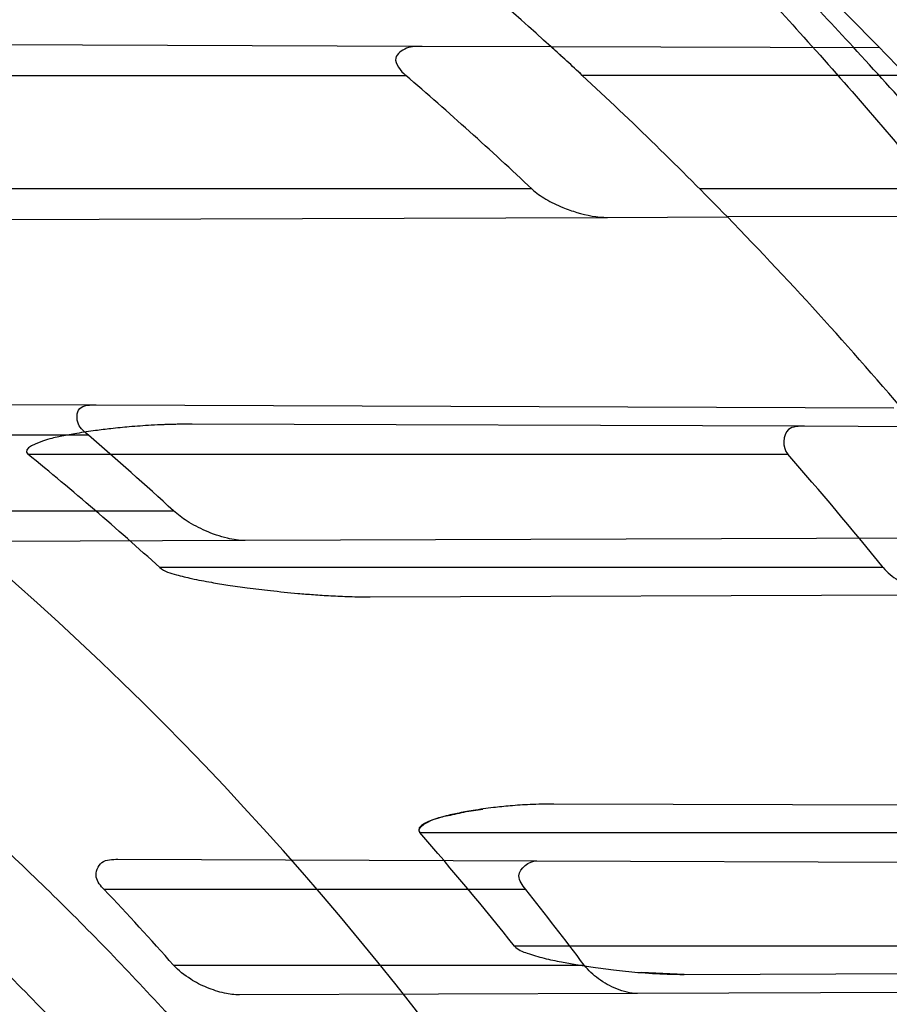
# Model space of a CAD drawing. Header units: millimetres. Extents: x 0 to 297, y 0 to 210.
# Tile 110 of 256: x 145.0558 to 145.1362, y 93.3805 to 93.4716. Entities that reach past the tile are written whole.
import ezdxf

# ---------------------------------------------------------------- set-up
doc = ezdxf.new("R2010")
doc.units = ezdxf.units.MM
doc.header["$LTSCALE"] = 16.335
doc.layers.get('0').update_dxf_attribs({"linetype": 'CONTINUOUS'})
for name, color, linetype in [('01_GLOBAL', 7, 'CONTINUOUS'), ('INTFCLR_1', 7, 'CONTINUOUS'), ('INTFCLR_144815', 7, 'CONTINUOUS')]:
    doc.layers.add(name, color=color, linetype=linetype)

msp = doc.modelspace()

# ---------------------------------------------------------------- linework, layer by layer
at = {"color": 7, "linetype": 'Continuous'}
msp.add_circle((145.8748034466, 92.1344639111), 2.66, dxfattribs=at)
at = {"color": 9, "linetype": 'Continuous'}
msp.add_arc((145.8748034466, 92.1344639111), 2.6259090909, 92.9674534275, 177.0325465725, dxfattribs=at)
at = {"layer": '01_GLOBAL', "color": 7, "linetype": 'Continuous'}
msp.add_circle((145.8748034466, 92.1344639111), 2.695, dxfattribs=at)
at = {"layer": 'INTFCLR_1', "color": 9, "linetype": 'Continuous'}
for p, q in [((145.0929750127, 93.4690950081), (145.0244979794, 93.469334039)), ((145.1353019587, 93.46894725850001), (145.1049143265, 93.4690533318)), ((145.0023517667, 93.46640961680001), (145.0914762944, 93.46640961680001)), ((145.137767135, 93.46640961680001), (145.1077972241, 93.46640961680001)), ((145.1031426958, 93.4559096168), (145.02152254, 93.4559096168)), ((145.14750555, 93.4559096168), (145.1186647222, 93.4559096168)), ((145.0486291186, 93.4530694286), (145.1101310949, 93.4532841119)), ((145.1497089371, 93.4534222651), (145.1212081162, 93.45332277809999)), ((145.0141342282, 93.43612021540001), (145.0628359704, 93.43595021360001)), ((145.1283527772, 93.4339715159), (145.0717130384, 93.4341692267)), ((145.0621269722, 93.4331596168), (145.0131419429, 93.4331596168)), ((145.0565197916, 93.4314096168), (145.1267828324, 93.4314096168)), ((145.0233985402, 93.4261596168), (145.0699976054, 93.4261596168)), ((145.0766160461, 93.4234171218), (145.0322911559, 93.4232623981)), ((145.1356249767, 93.4209096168), (145.0687327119, 93.4209096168)), ((145.0881950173, 93.4182075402), (145.1412333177, 93.4183926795)), ((145.1554262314, 93.39887701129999), (145.105160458, 93.3990524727)), ((145.0927722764, 93.3964096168), (145.1537636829, 93.3964096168)), ((145.0648644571, 93.3939431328), (145.1035865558, 93.3938079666)), ((145.1025676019, 93.3911596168), (145.0635891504, 93.3911596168)), ((145.1605891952, 93.3859096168), (145.1015347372, 93.3859096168)), ((145.0700057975, 93.3841596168), (145.1079751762, 93.3841596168)), ((145.1172084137, 93.38330881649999), (145.1652844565, 93.3834766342)), ((145.1129097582, 93.38154381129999), (145.0760940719, 93.3814152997))]:
    msp.add_line(p, q, dxfattribs=at)
at = {"layer": 'INTFCLR_1', "color": 6, "linetype": 'Continuous'}
for p, q in [((145.1049143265, 93.4690533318), (145.0929750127, 93.4690950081)), ((145.1101310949, 93.4532841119), (145.1212081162, 93.45332277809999)), ((145.0628359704, 93.43595021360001), (145.1365994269, 93.4356927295)), ((145.1387734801, 93.4339351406), (145.1283527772, 93.4339715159)), ((145.1464587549, 93.4236609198), (145.0766160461, 93.4234171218)), ((145.1035865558, 93.3938079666), (145.1676880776, 93.3935842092)), ((145.1748589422, 93.3817600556), (145.1129097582, 93.38154381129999))]:
    msp.add_line(p, q, dxfattribs=at)
at = {"layer": 'INTFCLR_1', "color": 7, "linetype": 'Continuous'}
for p, q in [((145.1068533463, 93.46728145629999), (145.1077972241, 93.46640961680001)), ((145.1172084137, 93.38330881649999), (145.1132572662, 93.38347066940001))]:
    msp.add_line(p, q, dxfattribs=at)
at = {"layer": 'INTFCLR_1', "color": 6, "linetype": 'Continuous'}
for centre, radius, start, end in [((144.8596077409, 93.1986596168), 0.4224162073, 270, 90.00000002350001), ((144.8596077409, 93.1986596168), 0.4014439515, 270, 90.00000002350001), ((144.8596077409, 93.1986596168), 0.3860864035, 41.2891321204, 44.43264804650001), ((144.8571943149, 93.1943642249), 0.3590216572, 46.7603402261, 49.2653936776), ((144.8596077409, 93.1986596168), 0.3650864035, 44.23014287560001, 47.17118210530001), ((144.8601559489, 93.1981434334), 0.3098788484, 47.37685882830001, 49.3245008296), ((144.8690106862, 93.2009587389), 0.2970980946, 47.75960510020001, 50.86606315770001), ((144.8483371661, 93.1879582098), 0.3698657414, 39.0373592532, 41.1639436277), ((144.8678047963, 93.1997635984), 0.2987976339, 38.53434000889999, 41.15698718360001), ((144.8600518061, 93.1981433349), 0.2805044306, 41.5404913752, 43.4802280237), ((144.8599590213, 93.1981532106), 0.3100167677, 36.869053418, 38.5038802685)]:
    msp.add_arc(centre, radius, start, end, dxfattribs=at)
at = {"layer": 'INTFCLR_1', "color": 9, "linetype": 'Continuous'}
for radius, start, end in [(0.2950858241, 22.4933176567, 89.9999999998), (0.3650864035, 47.7850563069, 52.4700577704), (0.3860864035, 44.43264804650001, 48.60750313), (0.3650864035, 40.1235459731, 44.23014287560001)]:
    msp.add_arc((144.8596077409, 93.1986596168), radius, start, end, dxfattribs=at)
at = {"layer": 'INTFCLR_1', "color": 7, "linetype": 'Continuous'}
for centre, radius, start, end in [((144.9786349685, 93.32936331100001), 0.1883076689, 47.467026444, 47.88651354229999), ((144.8596077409, 93.1986596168), 0.3650864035, 47.17118210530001, 47.7850563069), ((145.071564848, 93.3707269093), 0.0634424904, 89.86616708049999, 93.49403064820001)]:
    msp.add_arc(centre, radius, start, end, dxfattribs=at)
at = {"layer": 'INTFCLR_1', "color": 9, "linetype": 'Continuous'}
for points, knots in [([(145.235167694, 93.06803805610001), (145.2359987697, 93.0702994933), (145.2376274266, 93.07486591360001), (145.2407305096, 93.0841265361), (145.2457654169, 93.10074899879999), (145.2504341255, 93.12025903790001), (145.2535169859, 93.1376959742), (145.2548129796, 93.1465996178), (145.2554818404, 93.15174935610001), (145.2570256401, 93.1646779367), (145.2586297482, 93.1867687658), (145.2583725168, 93.2128320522), (145.2571603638, 93.229722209), (145.2563978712, 93.2375211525), (145.2558364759, 93.24270819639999), (145.2541019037, 93.2567080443), (145.2501634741, 93.279125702), (145.2444881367, 93.3010123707), (145.2404287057, 93.31400265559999), (145.2389019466, 93.3186491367), (145.2365792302, 93.32549362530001), (145.2313391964, 93.3398030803), (145.2222901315, 93.3608048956), (145.211984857, 93.38064637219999), (145.2048007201, 93.3928589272), (145.2014430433, 93.39829523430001), (145.1992124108, 93.401838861), (145.1931796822, 93.4111586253), (145.1830706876, 93.4254621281), (145.1690288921, 93.44287479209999), (145.1571354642, 93.4559268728), (145.1488272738, 93.46426968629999), (145.1442335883, 93.4686868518), (145.1378598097, 93.47464399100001), (145.1289384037, 93.4824441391), (145.1192814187, 93.4900126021), (145.1131582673, 93.4943666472), (145.1101748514, 93.49636902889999), (145.1077179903, 93.4979464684), (145.1055301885, 93.4992630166), (145.1036031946, 93.50027403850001), (145.1025200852, 93.5007770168), (145.1016575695, 93.50108464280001), (145.1010609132, 93.5012239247), (145.1005598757, 93.50114822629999), (145.1004622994, 93.50067669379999), (145.1007027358, 93.5001554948), (145.1011202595, 93.49943321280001), (145.1017948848, 93.49852402), (145.1026939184, 93.4974154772), (145.1038249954, 93.4961153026), (145.1051758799, 93.49462279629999), (145.106740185, 93.4929397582), (145.1092045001, 93.4903307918), (145.1127127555, 93.4866635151), (145.1192604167, 93.47979277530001), (145.126411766, 93.4720844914), (145.1329263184, 93.4647171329), (145.1369531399, 93.4600323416), (145.143428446, 93.4523417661), (145.1533417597, 93.43987882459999), (145.1663378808, 93.4217466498), (145.175744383, 93.40694421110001), (145.1819029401, 93.3964078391), (145.1860815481, 93.3889972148), (145.1932904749, 93.3754706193), (145.2029180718, 93.35504416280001), (145.209559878, 93.3380139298), (145.212649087, 93.3291841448)], [0, 0, 0, 0, 0.0103790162, 0.0208837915, 0.0420711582, 0.08518389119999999, 0.1071959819, 0.1183353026, 0.1239410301, 0.1295663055, 0.1744258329, 0.2192337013, 0.2417180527, 0.2473539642, 0.2529903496, 0.2641931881, 0.3081223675, 0.3509244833, 0.3614867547, 0.3667496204, 0.3719934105, 0.3926231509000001, 0.4323812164, 0.470412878, 0.488854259, 0.4934078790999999, 0.4979383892, 0.5068921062, 0.5412323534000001, 0.5733304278, 0.6031976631, 0.6172528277, 0.6240454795, 0.630650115, 0.6548352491, 0.6750685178, 0.6834752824, 0.6871962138, 0.6905460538, 0.6960524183, 0.6981915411, 0.6999110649, 0.7012078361, 0.7020914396, 0.7026255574, 0.7031007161, 0.7038824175, 0.7050749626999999, 0.7066970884, 0.7087489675, 0.7112252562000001, 0.7141187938, 0.7174211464, 0.7211233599, 0.729578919, 0.7392839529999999, 0.762009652, 0.7748693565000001, 0.7816473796, 0.7886214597, 0.8181786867, 0.8502212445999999, 0.8846823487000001, 0.8936821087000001, 0.9027944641, 0.9213301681, 0.9597016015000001, 1, 1, 1, 1]), ([(145.2192099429, 93.32858819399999), (145.2160588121, 93.3373812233), (145.2092828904, 93.35434068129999), (145.1994698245, 93.37466267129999), (145.1921239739, 93.3881167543), (145.1878648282, 93.39548955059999), (145.1815839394, 93.4059779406), (145.1719904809, 93.4207110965), (145.1587431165, 93.4387464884), (145.14864185, 93.45113620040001), (145.1420434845, 93.4587809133), (145.1379380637, 93.4634397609), (145.1312965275, 93.4707650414), (145.124001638, 93.478432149), (145.1173362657, 93.4852461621), (145.1137384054, 93.4889126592), (145.111259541, 93.4914615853), (145.109155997, 93.4936789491), (145.1075467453, 93.4953553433), (145.1039795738, 93.4996598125), (145.1053256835, 93.4996596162)], [0, 0, 0, 0, 0.1351411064, 0.2639657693, 0.3262515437, 0.3568857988, 0.3871506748, 0.5031238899, 0.6110823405, 0.7107727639, 0.7343091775, 0.7571888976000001, 0.8006105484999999, 0.8773801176, 0.9101731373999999, 0.9387430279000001, 0.9512497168, 0.9624026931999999, 0.9805243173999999, 1, 1, 1, 1]), ([(145.1053256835, 93.4996596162), (145.1058354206, 93.4996595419), (145.1084302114, 93.49863302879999), (145.1114097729, 93.4968905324), (145.114679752, 93.49483322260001), (145.1177098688, 93.4928362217), (145.1239326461, 93.4884975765), (145.1337472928, 93.4809600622), (145.1428234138, 93.4731893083), (145.1493077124, 93.4672553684), (145.1539781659, 93.46285851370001), (145.1624222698, 93.4545580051), (145.1745124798, 93.4415729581), (145.1887911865, 93.4242473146), (145.1990766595, 93.4100090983), (145.2052148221, 93.400731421), (145.2074832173, 93.39720574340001), (145.2108964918, 93.3917990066), (145.2181971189, 93.3796576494), (145.2286731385, 93.3599279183), (145.2378781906, 93.33903206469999), (145.2432089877, 93.32479281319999), (145.2455710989, 93.31798419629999), (145.247123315, 93.31336339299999), (145.2512489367, 93.30044977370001), (145.2570185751, 93.2786891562), (145.2610247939, 93.2563880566), (145.262788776, 93.2424626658), (145.2633595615, 93.2373043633), (145.2641347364, 93.22954935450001), (145.2653671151, 93.21275432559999), (145.2656287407, 93.1868333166), (145.2639975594, 93.16486546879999), (145.2624282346, 93.15201095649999), (145.2617481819, 93.1468896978), (145.2604303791, 93.1380345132), (145.2572949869, 93.120689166), (145.2525471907, 93.10128539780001), (145.2474296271, 93.08475977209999), (145.2442749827, 93.0755508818), (145.2426192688, 93.07100993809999), (145.2417743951, 93.0687611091)], [0, 0, 0, 0, 0.0031306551, 0.0166311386, 0.0214593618, 0.0268204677, 0.03892666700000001, 0.0680356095, 0.1027865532, 0.1122690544, 0.1220182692, 0.1421808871, 0.1849821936, 0.2309157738, 0.2799873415, 0.2927705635, 0.2992370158, 0.3057352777, 0.3320402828, 0.3862318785, 0.4428084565, 0.4721382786, 0.4795908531, 0.487069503, 0.5020757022, 0.562848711, 0.6251729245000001, 0.641061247, 0.6490543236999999, 0.6570463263, 0.6889269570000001, 0.7524525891, 0.8160592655, 0.8240370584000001, 0.8319876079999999, 0.8477879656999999, 0.8790177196, 0.9402188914, 0.9703170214, 0.9852457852, 1, 1, 1, 1])]:
    msp.add_open_spline(points, degree=3, knots=knots, dxfattribs=at)
at = {"layer": 'INTFCLR_1', "color": 6, "linetype": 'Continuous'}
for points, knots in [([(145.1350652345, 93.4996596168), (145.1342109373, 93.4996596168), (145.1357546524, 93.496718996), (145.1370803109, 93.4950968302), (145.1392467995, 93.49225027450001), (145.1419201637, 93.4890306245), (145.145337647, 93.4849215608), (145.149332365, 93.4801497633), (145.1536170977, 93.4749597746), (145.1578478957, 93.4697443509), (145.1617862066, 93.46477665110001), (145.1654017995, 93.46011427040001), (145.1686896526, 93.45577766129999), (145.1716611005, 93.4517737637), (145.1743369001, 93.4480934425), (145.176743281, 93.4447208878), (145.1789048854, 93.4416366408), (145.1808385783, 93.4388324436), (145.1825660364, 93.4362898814), (145.1841084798, 93.43398792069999), (145.185490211, 93.43189981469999), (145.1867189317, 93.4300221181), (145.1878098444, 93.42833769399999), (145.1887779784, 93.42682907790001), (145.1896459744, 93.4254651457), (145.1906214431, 93.4239206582), (145.191753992, 93.4221107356), (145.1928766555, 93.42029359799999), (145.1938510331, 93.4187005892), (145.1946912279, 93.4173162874), (145.1956155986, 93.415780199), (145.1966371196, 93.4140663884), (145.1977643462, 93.41215452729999), (145.1990081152, 93.4100186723), (145.2003754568, 93.4076384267), (145.201880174, 93.4049787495), (145.2035347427, 93.4020034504), (145.2053542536, 93.39866660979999), (145.2073580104, 93.3949100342), (145.2095596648, 93.3906775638), (145.2119715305, 93.3859042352), (145.214608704, 93.3805105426), (145.2174929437, 93.37438539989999), (145.220642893, 93.36739491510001), (145.2240752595, 93.35936816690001), (145.227802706, 93.35009965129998), (145.2318351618, 93.3392957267), (145.2361179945, 93.3267082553), (145.2403681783, 93.3126841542), (145.2442872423, 93.297814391), (145.2476657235, 93.2827730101), (145.2504753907, 93.2676905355), (145.2527156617, 93.25262667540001), (145.2543982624, 93.2375790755), (145.2555287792, 93.22258324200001), (145.256117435, 93.20762456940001), (145.2561708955, 93.1927266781), (145.2556951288, 93.17787585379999), (145.2546936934, 93.16307401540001), (145.2531693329, 93.1483330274), (145.2511191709, 93.1336232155), (145.2485428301, 93.1189642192), (145.2454275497, 93.1043242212), (145.2417708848, 93.0897217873), (145.2376203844, 93.07535951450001), (145.2332204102, 93.06193527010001), (145.2288852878, 93.0500177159), (145.2248596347, 93.0398394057), (145.2211587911, 93.03109336), (145.2177663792, 93.0235207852), (145.2146668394, 93.01692434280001), (145.2118379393, 93.01114230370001), (145.2092594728, 93.0060543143), (145.2069119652, 93.0015625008), (145.2047820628, 92.99759337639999), (145.2028538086, 92.9940827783), (145.2011073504, 92.9909675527), (145.1995253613, 92.98819559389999), (145.1980916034, 92.985722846), (145.1967959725, 92.9835200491), (145.1956290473, 92.9815607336), (145.1945782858, 92.97981554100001), (145.1936278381, 92.9782521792), (145.1927650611, 92.97684539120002), (145.1919665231, 92.9755535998), (145.1911689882, 92.97427311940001), (145.1903111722, 92.9729060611), (145.1893416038, 92.97137374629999), (145.1882509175, 92.9696663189), (145.1870226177, 92.9677633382), (145.1856376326, 92.96564257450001), (145.1840803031, 92.96328767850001), (145.1823329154, 92.9606826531), (145.1803729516, 92.95780619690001), (145.1781781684, 92.9546380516), (145.1757236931, 92.9511600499), (145.1729902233, 92.94736262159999), (145.1699514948, 92.94322961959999), (145.1665806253, 92.9387466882), (145.1628687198, 92.93392583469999), (145.1588145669, 92.9287817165), (145.1544498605, 92.9233761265), (145.149996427, 92.9179675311), (145.1458273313, 92.912982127), (145.1422457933, 92.9086810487), (145.1394492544, 92.9053205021), (145.1371773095, 92.9023512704), (145.1358081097, 92.9006787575), (145.134193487, 92.8976596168), (145.1350652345, 92.8976596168)], [0, 0, 0, 0, 0.0038604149, 0.007501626, 0.0124785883, 0.0188917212, 0.0268498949, 0.0364677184, 0.0470694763, 0.05724446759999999, 0.0668187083, 0.0757144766, 0.08390537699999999, 0.0914099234, 0.09824517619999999, 0.1044667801, 0.1101313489, 0.1152642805, 0.1198589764, 0.1240215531, 0.1277856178, 0.1311734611, 0.1341617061, 0.1368541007, 0.1392736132, 0.1414672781, 0.1451087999, 0.148921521, 0.1511192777, 0.1535471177, 0.1562389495, 0.1592204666, 0.1625628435, 0.1662680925, 0.1703891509, 0.1749670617, 0.1800766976, 0.185772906, 0.1921414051, 0.1993155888, 0.2073311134, 0.2163077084, 0.2264451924, 0.2379233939, 0.2509534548, 0.2658909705, 0.2830621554, 0.3030578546, 0.3259639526, 0.3492662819, 0.3725305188, 0.395610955, 0.4185782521, 0.4413347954, 0.4640172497, 0.4865192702, 0.5089682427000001, 0.5313242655, 0.5536477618, 0.5759939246, 0.5982772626, 0.6207472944, 0.6432362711, 0.6658996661, 0.6887559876, 0.7107777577, 0.7297237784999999, 0.7460531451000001, 0.7602331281, 0.7726347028, 0.7835467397, 0.7931663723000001, 0.8017211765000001, 0.8093215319, 0.8160683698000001, 0.8220757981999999, 0.8274205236, 0.83220661, 0.8364980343, 0.8403367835, 0.8437547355, 0.8468031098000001, 0.8495420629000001, 0.8520223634, 0.8542604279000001, 0.8564046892, 0.8588391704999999, 0.8615533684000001, 0.8645986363, 0.8679945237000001, 0.8717882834, 0.8760445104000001, 0.8807522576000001, 0.8859628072, 0.8917731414, 0.8981681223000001, 0.9051985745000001, 0.9129160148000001, 0.9213486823, 0.930543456, 0.9404096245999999, 0.9509435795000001, 0.9619432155, 0.9720502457, 0.9803711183, 0.9870628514, 0.9922716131, 0.9960607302, 1, 1, 1, 1]), ([(145.1350652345, 92.8976596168), (145.1360387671, 92.8976596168), (145.1377271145, 92.8987973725), (145.1403228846, 92.9003600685), (145.1432989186, 92.90252257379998), (145.1469787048, 92.9053401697), (145.1513602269, 92.908937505), (145.156189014, 92.9131306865), (145.1610884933, 92.9176135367), (145.16571304, 92.9220446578), (145.1699506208, 92.9262668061), (145.1738079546, 92.93025140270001), (145.1773032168, 92.9339784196), (145.1804624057, 92.93744342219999), (145.1833068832, 92.9406452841), (145.1858602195, 92.9435862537), (145.1881553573, 92.9462860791), (145.1902110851, 92.9487505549), (145.1920499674, 92.95099242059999), (145.1936917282, 92.95302517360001), (145.195161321, 92.95487020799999), (145.1964960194, 92.95656687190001), (145.197810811, 92.9582571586), (145.1992115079, 92.9600798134), (145.2006985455, 92.9620412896), (145.2021699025, 92.9640097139), (145.203615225, 92.9659689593), (145.2051191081, 92.96803560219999), (145.2067839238, 92.9703578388), (145.2086446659, 92.97299707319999), (145.2107239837, 92.976003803), (145.2130437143, 92.9794328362), (145.2156231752, 92.9833409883), (145.2184823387, 92.9877982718), (145.2216518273, 92.99290263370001), (145.2251614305, 92.9987667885), (145.229038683, 93.00552838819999), (145.2333125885, 93.0133695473), (145.2380078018, 93.0225036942), (145.2431555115, 93.03325044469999), (145.2486552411, 93.04576276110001), (145.2541538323, 93.05964751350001), (145.2592951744, 93.0742866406), (145.2638614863, 93.0891255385), (145.2678132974, 93.10401926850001), (145.2711637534, 93.1189518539), (145.2739112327, 93.1338443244), (145.2760779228, 93.14873712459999), (145.2776685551, 93.1635668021), (145.2786982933, 93.17835697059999), (145.2791763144, 93.1930929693), (145.2791102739, 93.20777733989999), (145.2785051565, 93.2224188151), (145.2773642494, 93.2370081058), (145.2756872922, 93.2515514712), (145.2734729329, 93.2660467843), (145.2707211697, 93.28047186), (145.2674209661, 93.2948590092), (145.2635667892, 93.3091902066), (145.259139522, 93.3234820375), (145.254151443, 93.33766185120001), (145.2488018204, 93.351194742), (145.2434345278, 93.3634522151), (145.238408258, 93.3740016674), (145.2338248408, 93.38297495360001), (145.2296571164, 93.3906774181), (145.2258775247, 93.3973229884), (145.2224553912, 93.4030908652), (145.2193628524, 93.40811759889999), (145.216567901, 93.41251817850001), (145.2140471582, 93.4163762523), (145.2117761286, 93.4197682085), (145.209737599, 93.422748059), (145.2079066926, 93.42537326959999), (145.20627007, 93.4276809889), (145.2048016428, 93.4297213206), (145.203482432, 93.43153041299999), (145.202221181, 93.4332394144), (145.2009100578, 93.4349957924), (145.1994654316, 93.43690657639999), (145.1979774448, 93.438847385), (145.1964846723, 93.44076776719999), (145.1949729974, 93.4426876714), (145.1933137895, 93.4447656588), (145.1914604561, 93.4470505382), (145.1893845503, 93.4495659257), (145.1870661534, 93.45232249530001), (145.1844777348, 93.45533473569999), (145.1815962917, 93.45861035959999), (145.1783918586, 93.4621590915), (145.174841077, 93.46597939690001), (145.1709238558, 93.47006182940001), (145.1666153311, 93.47439075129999), (145.1619164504, 93.47892812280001), (145.1569054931, 93.4835493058), (145.1519289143, 93.48790146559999), (145.1473729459, 93.4916672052), (145.1435388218, 93.4946187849), (145.1404516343, 93.4968744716), (145.1377826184, 93.49848721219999), (145.1360568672, 93.4996596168), (145.1350652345, 93.4996596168)], [0, 0, 0, 0, 0.0042187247, 0.0081401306, 0.0133978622, 0.0200459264, 0.0282638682, 0.0379443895, 0.0477615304, 0.05703690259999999, 0.0656973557, 0.0736821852, 0.0810680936, 0.0878383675, 0.0940009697, 0.0996271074, 0.1047154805, 0.1093563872, 0.1135342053, 0.1172803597, 0.1206792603, 0.1237557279, 0.1266349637, 0.1299589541, 0.1337168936, 0.1373013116, 0.1406085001, 0.1442672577, 0.148377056, 0.1529904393, 0.1582606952, 0.164218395, 0.1709303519, 0.1785521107, 0.1871652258, 0.1969659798, 0.2081658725, 0.2209392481, 0.2356613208, 0.2526660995, 0.2725685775, 0.2948769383, 0.3173640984, 0.3397873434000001, 0.3621386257, 0.3841211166, 0.4060891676, 0.4277469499, 0.4493218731, 0.470705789, 0.4919793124, 0.5131981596, 0.5343255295, 0.5554668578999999, 0.5765984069, 0.5977513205, 0.6189954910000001, 0.6402209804, 0.6617015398, 0.6832900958, 0.7050415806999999, 0.7268239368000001, 0.7463339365, 0.7630160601, 0.7774553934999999, 0.7899931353, 0.8009638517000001, 0.8105830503, 0.8190545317, 0.8265380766, 0.8331730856, 0.8390248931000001, 0.8442268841, 0.8488182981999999, 0.8528943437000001, 0.8564866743, 0.8597116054, 0.8625968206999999, 0.8656908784, 0.8692094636, 0.8729771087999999, 0.8762884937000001, 0.879749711, 0.8835661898, 0.8878115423, 0.8924986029, 0.8976989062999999, 0.9034198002, 0.9097088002, 0.9166034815, 0.9241390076, 0.9323094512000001, 0.9411199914, 0.9506041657, 0.9606137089, 0.9706541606, 0.9792553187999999, 0.9862062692, 0.9916647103, 0.9957028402, 1, 1, 1, 1]), ([(145.0929750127, 93.4690950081), (145.0924945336, 93.4690966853), (145.0915893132, 93.4691007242), (145.0900066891, 93.4679447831), (145.0910086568, 93.46681206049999), (145.0914762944, 93.46640961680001)], [0, 0, 0, 0, 0.3109917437, 0.6006697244, 1, 1, 1, 1]), ([(144.8596077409, 93.4670714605), (144.8622420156, 93.4671836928), (144.8675141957, 93.46733050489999), (144.8754252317, 93.46731752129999), (144.8833324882, 93.4670713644), (144.891229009, 93.4665922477), (144.8991079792, 93.46588058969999), (144.9069625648, 93.46493700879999), (144.9147859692, 93.46376232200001), (144.9225714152, 93.4623575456), (144.9303121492, 93.4607238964), (144.9380014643, 93.45886278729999), (144.9456326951, 93.45677582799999), (144.9531992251, 93.4544648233), (144.960694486, 93.45193177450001), (144.9681119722, 93.4491788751), (144.9754452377, 93.4462085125), (144.9826879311, 93.4430232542), (144.9898338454, 93.4396258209), (144.9968766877, 93.4360191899), (145.0038104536, 93.4322064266), (145.0106289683, 93.4281909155), (145.0173264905, 93.423976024), (145.0238969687, 93.4195655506), (145.0303348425, 93.41496322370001), (145.0366343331, 93.4101731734), (145.0427901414, 93.40519942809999), (145.0487967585, 93.4000464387), (145.0546491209, 93.39471854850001), (145.0603420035, 93.3892205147), (145.0658705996, 93.3835569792), (145.0712299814, 93.3777329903), (145.0764156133, 93.37175347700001), (145.0814228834, 93.36562375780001), (145.0862475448, 93.35934903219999), (145.0908853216, 93.35293486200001), (145.0953322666, 93.346386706), (145.0995844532, 93.3397103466), (145.1036382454, 93.3329114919), (145.1074900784, 93.3259961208), (145.1111366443, 93.3189701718), (145.1145747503, 93.3118397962), (145.1178014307, 93.3046111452), (145.1208138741, 93.2972905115), (145.1236094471, 93.28988431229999), (145.1253270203, 93.2848939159), (145.1261488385, 93.2823867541)], [0, 0, 0, 0, 0.0227205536, 0.0454410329, 0.06816134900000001, 0.09088163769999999, 0.1136018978, 0.1363221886, 0.1590426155, 0.1817632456, 0.2044840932, 0.2272051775, 0.2499266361, 0.2726484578, 0.2953706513, 0.3180932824, 0.3408163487, 0.363539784, 0.3862638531, 0.4089891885, 0.4317141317, 0.4544408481, 0.4771673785, 0.4998953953, 0.5226228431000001, 0.5453516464, 0.5680799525, 0.5908095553, 0.6135387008, 0.6362690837, 0.6589990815, 0.6817302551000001, 0.7044610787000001, 0.7271930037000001, 0.7499246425, 0.7726572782, 0.7953897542, 0.8181230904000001, 0.8408563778, 0.8635903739, 0.8863244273, 0.90905904, 0.9317938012, 0.9545290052, 0.9772643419, 1, 1, 1, 1]), ([(144.8596077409, 93.4594718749), (144.8648083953, 93.45968527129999), (144.8752252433, 93.45979995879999), (144.8908287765, 93.4590381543), (144.9063869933, 93.4573392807), (144.9218926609, 93.4546969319), (144.9372546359, 93.45111106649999), (144.9521403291, 93.4466709), (144.9666984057, 93.4413765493), (144.9809232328, 93.4352328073), (144.9949848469, 93.4281244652), (145.0085894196, 93.42018143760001), (145.0216818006, 93.4114375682), (145.034218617, 93.40192489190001), (145.0461538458, 93.39167876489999), (145.0574487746, 93.3807340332), (145.0680597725, 93.369134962), (145.0779508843, 93.35692131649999), (145.0870808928, 93.3441474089), (145.0954235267, 93.33085459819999), (145.1029524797, 93.3170856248), (145.1096391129, 93.30289326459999), (145.1154570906, 93.2883377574), (145.1203896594, 93.27346669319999), (145.124422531, 93.2583259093), (145.1275415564, 93.2429674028), (145.129734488, 93.22744956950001), (145.1309929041, 93.21183512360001), (145.1313133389, 93.1961894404), (145.130697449, 93.18056779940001), (145.1291501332, 93.1650216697), (145.1266772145, 93.1495974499), (145.1232874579, 93.13434855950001), (145.1189925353, 93.11932860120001), (145.1138089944, 93.10459553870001), (145.1077578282, 93.0902072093), (145.1008640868, 93.0762171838), (145.0931513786, 93.06266866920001), (145.0846508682, 93.04961437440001), (145.0753942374, 93.0370995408), (145.0654166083, 93.0251668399), (145.0547444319, 93.013847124), (145.0434240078, 93.0031902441), (145.0314894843, 92.99322592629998), (145.0189896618, 92.9839937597), (145.005966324, 92.9755249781), (144.9924717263, 92.9678509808), (144.9785675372, 92.9610032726), (144.9645877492, 92.9551216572), (144.9509740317, 92.9502943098), (144.9383319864, 92.9465581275), (144.9268866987, 92.9437648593), (144.9166921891, 92.94172768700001), (144.9070094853, 92.9401669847), (144.897001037, 92.9389281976), (144.8858733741, 92.9380049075), (144.8732656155, 92.93753045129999), (144.8643587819, 92.9376524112), (144.8596077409, 92.93784735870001)], [0, 0, 0, 0, 0.0185657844, 0.0371317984, 0.05569073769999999, 0.0743563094, 0.09320240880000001, 0.1119235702, 0.129729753, 0.1484268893, 0.1671582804, 0.1858963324, 0.2045840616, 0.2232805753, 0.241995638, 0.2606572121, 0.2793460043, 0.298034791, 0.3166822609, 0.3353170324, 0.3539796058, 0.3726237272, 0.3912431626, 0.4098577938, 0.4284754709, 0.4470981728, 0.4657246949, 0.4843423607, 0.5029403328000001, 0.5215094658, 0.5400731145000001, 0.5586325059, 0.5771954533, 0.5957587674, 0.6143211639, 0.6328711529, 0.651401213, 0.6699184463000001, 0.6884460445, 0.7069331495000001, 0.7254085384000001, 0.7438945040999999, 0.7623917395, 0.7808314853, 0.7993176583, 0.8177869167, 0.8362093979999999, 0.8546575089, 0.8730374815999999, 0.8902753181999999, 0.9061521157, 0.9200376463, 0.9322836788, 0.9432240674, 0.9550134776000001, 0.9682465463, 0.9830392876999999, 1, 1, 1, 1]), ([(145.1031426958, 93.4559096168), (145.1035245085, 93.4555503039), (145.104446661, 93.4549096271), (145.1058656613, 93.4542227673), (145.1077577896, 93.4535628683), (145.1091736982, 93.4532807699), (145.1101310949, 93.4532841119)], [0, 0, 0, 0, 0.2072844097, 0.4397876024, 0.6214839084, 1, 1, 1, 1]), ([(145.0621269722, 93.4331596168), (145.0617792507, 93.4334584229), (145.0610024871, 93.4340317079), (145.0610343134, 93.435968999), (145.0623187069, 93.4359520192), (145.0628359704, 93.43595021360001)], [0, 0, 0, 0, 0.3159361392, 0.6435470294, 1, 1, 1, 1]), ([(145.1283527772, 93.4339715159), (145.1278435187, 93.4339732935), (145.1263135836, 93.4340218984), (145.1262855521, 93.43197736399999), (145.1267828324, 93.4314096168)], [0, 0, 0, 0, 0.4028980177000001, 1, 1, 1, 1]), ([(145.0766160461, 93.4234171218), (145.0760689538, 93.4234152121), (145.0748104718, 93.42361098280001), (145.0730017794, 93.4242363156), (145.0713293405, 93.4251112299), (145.0703815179, 93.425806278), (145.0699976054, 93.4261596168)], [0, 0, 0, 0, 0.2252889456, 0.518936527, 0.7851426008, 1, 1, 1, 1]), ([(145.1356249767, 93.4209096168), (145.1360011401, 93.4204448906), (145.1368702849, 93.4197572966), (145.1382542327, 93.41903965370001), (145.1396780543, 93.41855280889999), (145.1406917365, 93.4183907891), (145.1412333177, 93.4183926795)], [0, 0, 0, 0, 0.2849232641, 0.5169212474, 0.741907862, 1, 1, 1, 1]), ([(145.0635891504, 93.3911596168), (145.0632794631, 93.3914861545), (145.0625581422, 93.3922304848), (145.0632254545, 93.39395761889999), (145.0643584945, 93.39394489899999), (145.0648644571, 93.3939431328)], [0, 0, 0, 0, 0.312575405, 0.6485788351, 1, 1, 1, 1]), ([(145.1025676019, 93.3911596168), (145.1022735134, 93.39152925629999), (145.1013773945, 93.392656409), (145.1028703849, 93.3938104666), (145.1035865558, 93.3938079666)], [0, 0, 0, 0, 0.3974289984, 1, 1, 1, 1]), ([(145.0760940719, 93.3814152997), (145.0756303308, 93.381413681), (145.0745971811, 93.3815535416), (145.073073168, 93.3820503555), (145.0714575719, 93.38287846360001), (145.0704569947, 93.38365030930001), (145.0700057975, 93.3841596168)], [0, 0, 0, 0, 0.2037768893, 0.4539780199, 0.7010114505, 1, 1, 1, 1]), ([(145.1129097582, 93.38154381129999), (145.1122515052, 93.38154151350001), (145.1109541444, 93.3818843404), (145.1092810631, 93.3828146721), (145.1083394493, 93.3836738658), (145.1079751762, 93.3841596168)], [0, 0, 0, 0, 0.3447351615, 0.682022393, 1, 1, 1, 1])]:
    msp.add_open_spline(points, degree=3, knots=knots, dxfattribs=at)
at = {"layer": 'INTFCLR_1', "color": 7, "linetype": 'Continuous'}
for points, knots in [([(145.0717130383, 93.4341692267), (145.0712542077, 93.4341700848), (145.0699917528, 93.4341609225), (145.0680554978, 93.4340840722), (145.066013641, 93.4339371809), (145.0642988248, 93.4337668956), (145.062672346, 93.4335645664), (145.0611863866, 93.433349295), (145.0596330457, 93.4330440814), (145.0583160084, 93.4328173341), (145.0559443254, 93.4318982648), (145.0565197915, 93.43140961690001)], [0, 0, 0, 0, 0.0874706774, 0.2406530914, 0.3693523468, 0.4775583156, 0.5694915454, 0.6806076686, 0.7685462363, 0.8560793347, 1, 1, 1, 1]), ([(145.068732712, 93.4209096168), (145.0691583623, 93.4205501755), (145.0702051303, 93.4202558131), (145.0717995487, 93.4198564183), (145.0733968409, 93.41956231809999), (145.0751135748, 93.4192825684), (145.0769314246, 93.419026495), (145.0790870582, 93.4187641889), (145.0811287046, 93.41855760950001), (145.0829880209, 93.4184066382), (145.0845845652, 93.41830295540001), (145.0863357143, 93.41822317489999), (145.087557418, 93.41820913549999), (145.0881950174, 93.4182075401)], [0, 0, 0, 0, 0.0846202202, 0.1577050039, 0.2523786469, 0.3303101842, 0.4221265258, 0.5311233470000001, 0.6601536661, 0.7337767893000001, 0.8144556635, 0.9031545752, 1, 1, 1, 1]), ([(145.1051604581, 93.3990524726), (145.1044277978, 93.3990535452), (145.1030786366, 93.39902426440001), (145.1012178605, 93.3988995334), (145.0994533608, 93.3987177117), (145.0978477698, 93.398498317), (145.0961761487, 93.3981843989), (145.0947272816, 93.3978767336), (145.0922413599, 93.3970409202), (145.0927722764, 93.3964096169)], [0, 0, 0, 0, 0.1698105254, 0.3125065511, 0.4325730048, 0.5794682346, 0.6937150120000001, 0.8088171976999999, 1, 1, 1, 1]), ([(145.0927722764, 93.3964096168), (145.0924432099, 93.3967903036), (145.0939514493, 93.39771459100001), (145.0952071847, 93.39794254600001), (145.096889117, 93.3983431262), (145.0980052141, 93.3985117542), (145.0985844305, 93.3985936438)], [0, 0, 0, 0, 0.2347642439, 0.4640921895, 0.7270818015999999, 1, 1, 1, 1]), ([(145.1015347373, 93.3859096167), (145.1018232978, 93.3855699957), (145.1028076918, 93.3852054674), (145.1042562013, 93.38478703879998), (145.1057730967, 93.3844687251), (145.1072846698, 93.38419401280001), (145.1088870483, 93.38394728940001), (145.1107961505, 93.38369842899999), (145.1130821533, 93.3834696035), (145.1152612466, 93.38332945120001), (145.116688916, 93.3833100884), (145.1172084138, 93.38330881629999)], [0, 0, 0, 0, 0.0834690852, 0.1843681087, 0.2877265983, 0.3720481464, 0.4724677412, 0.5912316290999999, 0.7326352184, 0.9027005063, 1, 1, 1, 1])]:
    msp.add_open_spline(points, degree=3, knots=knots, dxfattribs=at)
at = {"layer": 'INTFCLR_144815', "color": 6, "linetype": 'Continuous'}
for radius in [0.4466793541, 0.4256665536]:
    msp.add_circle((144.8596077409, 93.1986596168), radius, dxfattribs=at)
for radius, start, end in [(0.6157754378, 313.9937911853, 154.5150993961), (0.5947754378, 312.9543589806, 154.5144414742), (0.5751005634, 282.2440355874, 71.2863570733), (0.4627266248, 45.0000000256, 314.9999999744), (0.4618985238, 44.999999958, 315.000000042), (0.461229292, 44.99999997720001, 315.0000000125), (0.4169682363, 25.6072723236, 64.3927276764), (0.3959554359, 27.0737153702, 62.92628462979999)]:
    msp.add_arc((144.8596077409, 93.1986596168), radius, start, end, dxfattribs=at)
at = {"layer": 'INTFCLR_144815', "color": 9, "linetype": 'Continuous'}
for centre, radius, start, end in [((144.8596077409, 93.1986596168), 0.5712784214, 292.4997540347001, 54.0964566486), ((144.8596102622, 93.19866079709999), 0.5153523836, 292.4997540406, 54.09645665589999)]:
    msp.add_arc(centre, radius, start, end, dxfattribs=at)

doc.saveas('drawing.dxf')
